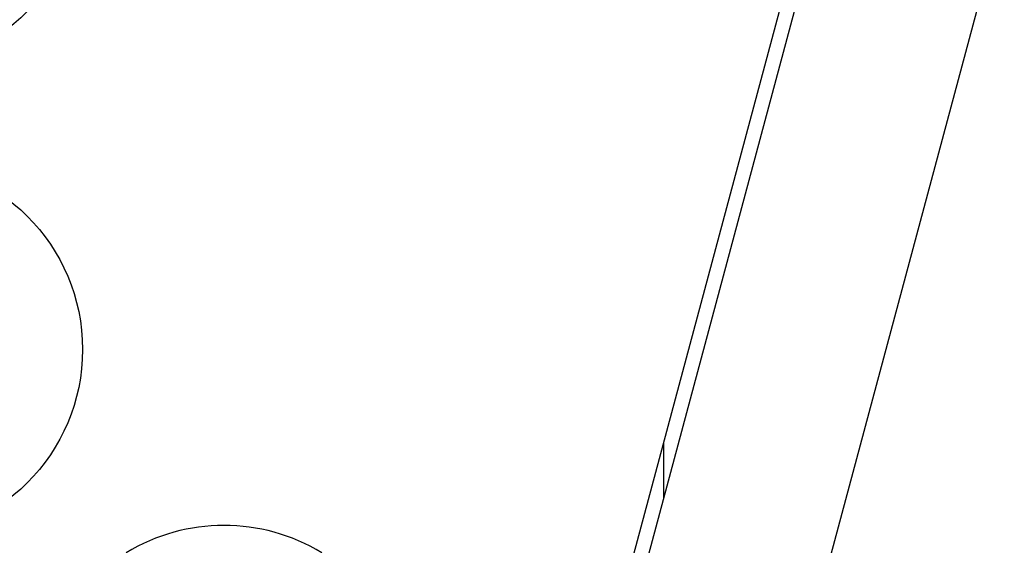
# Model space of a CAD drawing. Header units: millimetres. Extents: x -24622 to 57, y -1603 to 1112.
# Tile 170 of 219: x -627 to -596, y 677 to 694. Entities that reach past the tile are written whole.
import ezdxf

# ---------------------------------------------------------------- set-up
doc = ezdxf.new("R2010")
doc.units = ezdxf.units.MM

msp = doc.modelspace()

# ---------------------------------------------------------------- linework, layer by layer
at = {"color": 7, "linetype": 'Continuous'}
for p, q in [((-612.946, 655.621), (-597.137, 714.621)), ((-611.252, 663.745), (-599.462, 707.745)), ((-601.968, 674.952), (-596.016, 697.168)), ((-606.847, 678.381), (-606.847, 680.185))]:
    msp.add_line(p, q, dxfattribs=at)
for centre in [(-631.347, 698.121), (-631.347, 683.121)]:
    msp.add_circle(centre, 6, dxfattribs=at)
msp.add_arc((-620.847, 671.521), 6, 58.7706, 121.2135, dxfattribs=at)

doc.saveas('drawing.dxf')
